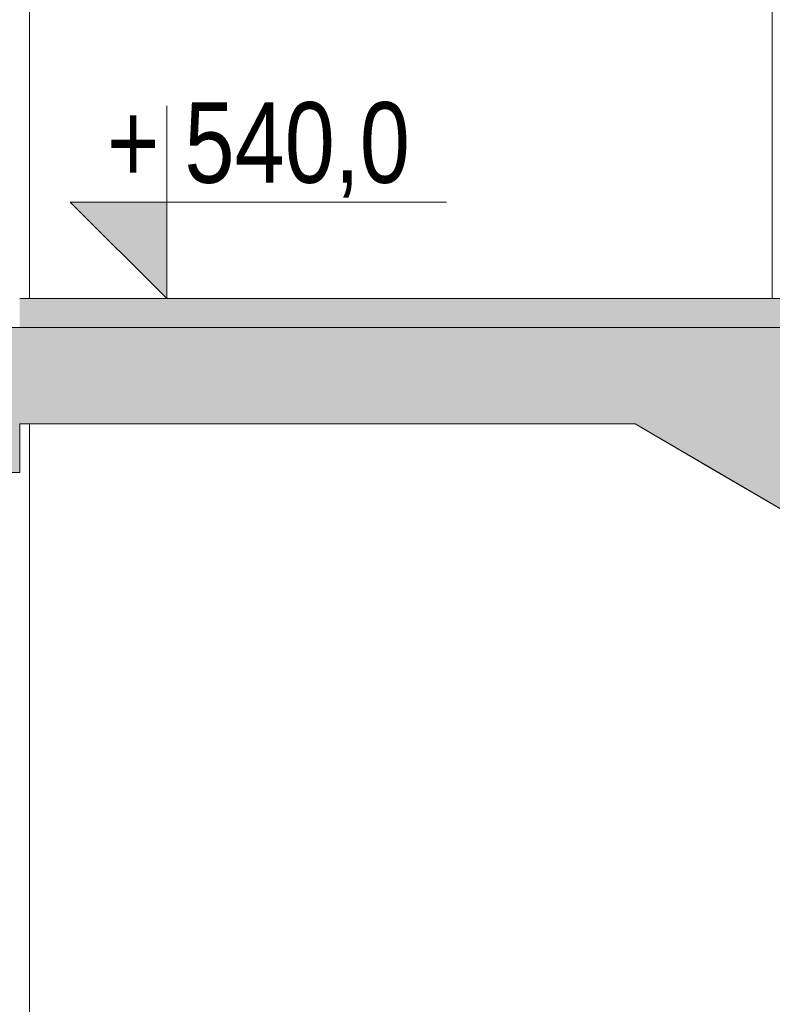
# Model space of a CAD drawing. Header units: millimetres. Extents: x -101298 to -58298, y 45839 to 66839.
# Tile 65 of 124: x -86528 to -84967, y 57606 to 59648. Entities that reach past the tile are written whole.
import ezdxf

# ---------------------------------------------------------------- set-up
doc = ezdxf.new("R2010")
doc.units = ezdxf.units.MM
doc.header["$MEASUREMENT"] = 0
for name, color, linetype, lineweight in [('Nowe_0_Nr_pióra__21', 7, 'Continuous', 20), ('Nowe_Konstrukcja - Schody_Nr_pióra__3', 7, 'Continuous', 13), ('Nowe_Konstrukcja - Stropy_Nr_pióra__21', 7, 'Continuous', 20), ('Nowe_Konstrukcja - Ściany zew_Nr_pióra__21', 7, 'Continuous', 20), ('Nowe_Konstrukcja - Ściany zew_Nr_pióra__3', 7, 'Continuous', 13), ('Nowe_Tabelka_Nr_pióra__3', 7, 'Continuous', 13)]:
    doc.layers.add(name, color=color, linetype=linetype, lineweight=lineweight)
for name, color, linetype, lineweight, true_color in [('Nowe_Konstrukcja - Schody_Nr_pióra__101', 250, 'Continuous', 13, 0x333333), ('Nowe_Konstrukcja - Schody_Nr_pióra__116', 7, 'Continuous', 13, 0xcccccc), ('Nowe_Konstrukcja - Stropy_Nr_pióra__23', 7, 'Continuous', 13, 0x858585)]:
    doc.layers.add(name, color=color, linetype=linetype, lineweight=lineweight, true_color=true_color)
doc.styles.add('STYL_AUTOMATYCZNY_2', font='arial.ttf', dxfattribs={"width": 0.8})

msp = doc.modelspace()

# ---------------------------------------------------------------- hatches: boundary and pattern name
at = {"layer": 'Nowe_Konstrukcja - Schody_Nr_pióra__116', "linetype": 'Continuous', "lineweight": 13, "true_color": 0xcccccc}
msp.add_hatch(color=254, dxfattribs=at).paths.add_polyline_path([(-86527.8, 59009.4), (-84887.3, 59009.4), (-84887.3, 59069.4), (-86527.8, 59069.4)])
at = {"layer": 'Nowe_Konstrukcja - Stropy_Nr_pióra__23', "linetype": 'Continuous', "lineweight": 13, "true_color": 0x858585}
h = msp.add_hatch(dxfattribs=at)
h.set_pattern_fill('Beton_zbrojony_0001', color=252, style=0, pattern_type=2)
h.set_pattern_definition([(45, (0, 0), (-91.92388, 91.92388), []), (45, (-45.96, 45.96), (-91.92388, 91.92388), [97.5, -32.5])])
h.paths.add_polyline_path([(-86767.8, 59009.4), (-86767.8, 58709.1), (-86527.8, 58709.1), (-86527.8, 58809.4), (-86487.3, 58809.4), (-85251.4, 58809.4), (-82656.8, 57293.1), (-82103, 56969.4), (-82087.3, 56969.4), (-82087.3, 56949.4), (-80467.8, 56949.4), (-80467.8, 56749.4), (-80227.8, 56749.4), (-80227.8, 56949.4), (-75032.1, 56949.4), (-70587.8, 56949.4), (-70587.8, 56749.6), (-70587.8, 56749.4), (-70447.8, 56749.4), (-70386.7, 56749.4), (-70327.8, 56749.4), (-70327.8, 57149.4), (-70327.8, 58169.4), (-70587.8, 58169.4), (-70587.8, 57149.4), (-75032.1, 57149.4), (-80347.8, 57149.4), (-82087.3, 57149.4), (-82087.3, 57269.4), (-82117.3, 57269.4), (-82117.3, 57373), (-82397.3, 57373), (-82397.3, 57433), (-82397.3, 57536.7), (-82677.3, 57536.7), (-82677.3, 57596.7), (-82677.3, 57700.3), (-82957.3, 57700.3), (-82957.3, 57864), (-83237.3, 57864), (-83237.3, 57924), (-83237.3, 58027.6), (-83342, 58027.6), (-83517.3, 58027.6), (-83517.3, 58087.6), (-83517.3, 58191.2), (-83797.3, 58191.2), (-83797.3, 58251.2), (-83797.3, 58354.9), (-84077.3, 58354.9), (-84077.3, 58414.9), (-84077.3, 58518.5), (-84357.3, 58518.5), (-84357.3, 58578.5), (-84357.3, 58682.1), (-84637.3, 58682.1), (-84637.3, 58742.1), (-84637.3, 58845.8), (-84917.3, 58845.8), (-84917.3, 59009.4), (-86527.8, 59009.4)])
at = {"layer": 'Nowe_Konstrukcja - Ściany zew_Nr_pióra__21', "linetype": 'Continuous', "lineweight": 20}
msp.add_hatch(color=7, dxfattribs=at).paths.add_polyline_path([(-86223, 59069.4), (-86223, 59269.4), (-86423, 59269.4)])

# ---------------------------------------------------------------- linework, layer by layer
at = {"layer": 'Nowe_0_Nr_pióra__21', "color": 7, "linetype": 'Continuous', "lineweight": 20, "flags": 128}
msp.add_lwpolyline([(-86223, 59469.4), (-86223, 59069.4), (-86223, 59269.4), (-86423, 59269.4), (-86223, 59069.4), (-86223, 59269.4), (-85642.8, 59269.4)], dxfattribs=at)
at = {"layer": 'Nowe_Konstrukcja - Schody_Nr_pióra__101', "color": 250, "linetype": 'Continuous', "lineweight": 13, "true_color": 0x333333}
msp.add_line((-84967.3, 59069.4), (-84967.3, 60002.1), dxfattribs=at)
at = {"layer": 'Nowe_Konstrukcja - Schody_Nr_pióra__3', "color": 7, "linetype": 'Continuous', "lineweight": 13}
for p, q in [((-86527.8, 59069.4), (-84887.3, 59069.4)), ((-86487.3, 58809.4), (-85251.4, 58809.4)), ((-85101, 58721.5), (-85251.4, 58809.4)), ((-84917.3, 58614.1), (-85101, 58721.5))]:
    msp.add_line(p, q, dxfattribs=at)
at = {"layer": 'Nowe_Konstrukcja - Stropy_Nr_pióra__21', "color": 7, "linetype": 'Continuous', "lineweight": 20, "flags": 128}
for points in [[(-82957.3, 57864), (-83237.3, 57864), (-83237.3, 57924), (-83237.3, 58027.6), (-83342, 58027.6), (-83517.3, 58027.6), (-83517.3, 58087.6), (-83517.3, 58191.2), (-83797.3, 58191.2), (-83797.3, 58251.2), (-83797.3, 58354.9), (-84077.3, 58354.9), (-84077.3, 58414.9), (-84077.3, 58518.5), (-84357.3, 58518.5), (-84357.3, 58578.5), (-84357.3, 58682.1), (-84637.3, 58682.1), (-84637.3, 58742.1), (-84637.3, 58845.8), (-84917.3, 58845.8), (-84917.3, 59009.4), (-86527.8, 59009.4), (-86767.8, 59009.4)], [(-86767.8, 58709.1), (-86527.8, 58709.1), (-86527.8, 58809.4), (-86487.3, 58809.4), (-85251.4, 58809.4), (-82656.8, 57293.1), (-82103, 56969.4), (-82087.3, 56969.4), (-82087.3, 56949.4), (-80467.8, 56949.4), (-80467.8, 56749.4), (-80227.8, 56749.4), (-80227.8, 56949.4), (-75032.1, 56949.4)]]:
    msp.add_lwpolyline(points, dxfattribs=at)
at = {"layer": 'Nowe_Konstrukcja - Ściany zew_Nr_pióra__3', "color": 7, "linetype": 'Continuous', "lineweight": 13}
for p, q in [((-86507.8, 59069.4), (-86507.8, 63869.4)), ((-86507.8, 55469.4), (-86507.8, 58809.4))]:
    msp.add_line(p, q, dxfattribs=at)

# ---------------------------------------------------------------- texts
at = {"layer": 'Nowe_Tabelka_Nr_pióra__3', "color": 7, "linetype": 'Continuous', "lineweight": 13, "insert": (-86347.2, 59278.5), "char_height": 167.188, "attachment_point": 7, "style": 'STYL_AUTOMATYCZNY_2'}
msp.add_mtext('\\A1;{\\pql;\\fArial|b0|i0|c238|p0;\\W0.800000;+ 540,0}', dxfattribs=at)

doc.saveas('drawing.dxf')
